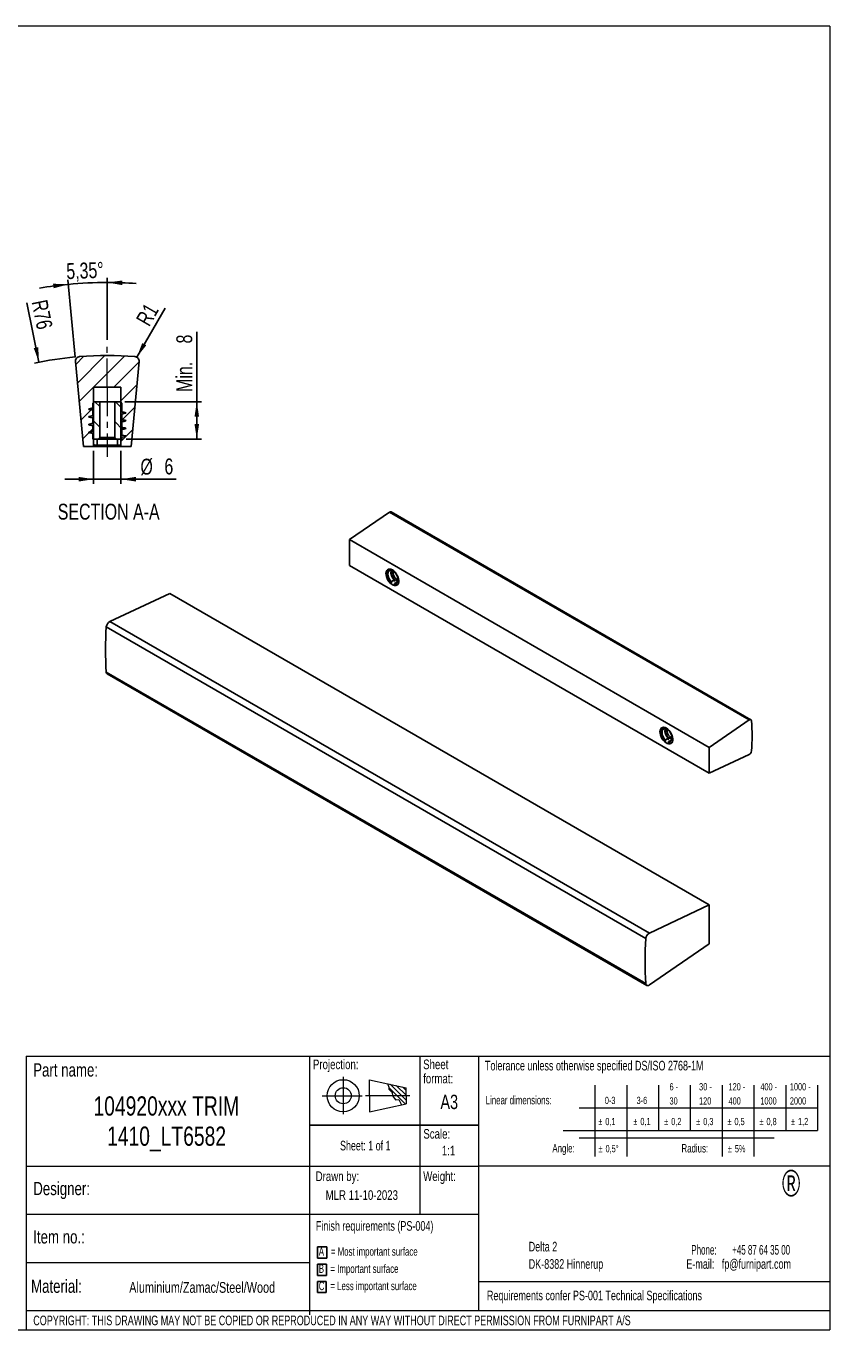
# Model space of a CAD drawing. Header units: millimetres. Extents: x 5 to 417, y 5 to 292.
# Tile 2 of 2: x 238 to 417, y 5 to 292. Entities that reach past the tile are written whole.
import ezdxf

# ---------------------------------------------------------------- set-up
doc = ezdxf.new("R2010")
doc.units = ezdxf.units.MM
doc.linetypes.add('CENTER', pattern=[10.16, 6.35, -1.27, 1.27, -1.27])
doc.layers.add('SLD-0', color=179, linetype='Continuous')
doc.styles.add('SLDTEXTSTYLE0', font='TXT', dxfattribs={"width": 0.7})
doc.styles.add('SLDTEXTSTYLE1', font='TXT', dxfattribs={"width": 0.75})
doc.styles.add('SLDTEXTSTYLE2', font='TXT', dxfattribs={"width": 0.621429})
doc.styles.add('SLDTEXTSTYLE3', font='TXT', dxfattribs={"width": 0.65})
doc.styles.add('SLDTEXTSTYLE4', font='TXT', dxfattribs={"width": 0.633333})
doc.styles.add('SLDTEXTSTYLE5', font='TXT', dxfattribs={"width": 0.692308})
doc.dimstyles.new('SLDDIMSTYLE2', dxfattribs={"dimtxt": 3.5, "dimasz": 3.302, "dimexe": 0, "dimexo": 0.0625, "dimgap": 0.875, "dimtad": 1, "dimrnd": 1e-09, "dimzin": 12, "dimdsep": 46, "dimtxsty": 'SLDTEXTSTYLE1', "dimsah": 1, "dimcen": 0.09, "dimadec": 0, "dimazin": 3, "dimtfac": 1, "dimtmove": 0, "dimatfit": 0, "dimfxl": 0, "dimfrac": 2, "dimtolj": 1, "dimtzin": 12, "dimarcsym": 0})
doc.dimstyles.new('SLDDIMSTYLE4', dxfattribs={"dimtxt": 3.5, "dimasz": 3.302, "dimexe": 0, "dimexo": 0.0625, "dimgap": 0.875, "dimtad": 1, "dimdec": 4, "dimzin": 12, "dimdsep": 46, "dimtxsty": 'SLDTEXTSTYLE1', "dimsah": 1, "dimcen": 0.09, "dimazin": 3, "dimtfac": 1, "dimtofl": 0, "dimtmove": 0, "dimatfit": 3, "dimfxl": 0, "dimfrac": 2, "dimtolj": 1, "dimtzin": 12, "dimarcsym": 0})
doc.dimstyles.new('SLDDIMSTYLE5', dxfattribs={"dimtxt": 3.5, "dimasz": 3.302, "dimexe": 0, "dimexo": 0.0625, "dimgap": 0.875, "dimtad": 1, "dimrnd": 1e-09, "dimzin": 12, "dimdsep": 46, "dimtxsty": 'SLDTEXTSTYLE1', "dimsah": 1, "dimcen": 0, "dimadec": 0, "dimazin": 3, "dimtfac": 1, "dimtofl": 0, "dimtmove": 0, "dimatfit": 3, "dimfxl": 0, "dimfrac": 2, "dimtolj": 1, "dimtzin": 12, "dimarcsym": 0})
doc.dimstyles.new('SLDDIMSTYLE6', dxfattribs={"dimtxt": 3.5, "dimasz": 3.302, "dimexe": 0, "dimexo": 0.0625, "dimgap": 0.875, "dimtad": 1, "dimdec": 0, "dimrnd": 1e-09, "dimzin": 12, "dimdsep": 46, "dimtxsty": 'SLDTEXTSTYLE1', "dimsah": 1, "dimcen": 0, "dimadec": 0, "dimazin": 3, "dimtfac": 1, "dimtdec": 0, "dimtofl": 0, "dimtmove": 0, "dimatfit": 3, "dimfxl": 0, "dimfrac": 2, "dimtolj": 1, "dimtzin": 12, "dimarcsym": 0})
doc.dimstyles.new('SLDDIMSTYLE7', dxfattribs={"dimtxt": 3.5, "dimasz": 3.302, "dimexe": 0, "dimexo": 0.0625, "dimgap": 0.875, "dimtad": 1, "dimdec": 0, "dimrnd": 1e-09, "dimzin": 12, "dimdsep": 46, "dimtxsty": 'SLDTEXTSTYLE1', "dimsah": 1, "dimcen": 0.09, "dimadec": 0, "dimazin": 3, "dimtfac": 1, "dimtdec": 0, "dimtofl": 0, "dimtmove": 0, "dimatfit": 3, "dimfxl": 0, "dimfrac": 2, "dimtolj": 1, "dimtzin": 12, "dimarcsym": 0})

# ---------------------------------------------------------------- blocks, each defined once
blk = doc.blocks.new('SW_NOTE_0')
at = {"layer": 'SLD-0', "color": 0}
for p, q in [((-0.32, 0), (-0.32, 2.47)), ((-0.32, 2.47), (1.75, 2.47)), ((1.75, 0), (-0.32, 0)), ((1.75, 2.47), (1.75, 0)), ((-0.32, -3.79), (-0.32, -1.32)), ((-0.32, -1.32), (1.67, -1.32)), ((1.67, -1.32), (1.67, -3.79)), ((1.67, -3.79), (-0.32, -3.79)), ((-0.32, -7.58), (-0.32, -5.11)), ((-0.32, -5.11), (1.64, -5.11)), ((1.64, -5.11), (1.64, -7.58)), ((1.64, -7.58), (-0.32, -7.58))]:
    blk.add_line(p, q, dxfattribs=at)
at = {"layer": 'SLD-0', "color": 0, "attachment_point": 1, "style": 'SLDTEXTSTYLE0'}
for s, insert, char_height in [('A', (0, 2.39), 1.85), ('= Most important surface', (2.65, 2.39), 1.8521), ('B', (0, -1.4), 1.85), ('= Important surface', (2.56, -1.4), 1.8521), ('C', (0, -5.19), 1.85), ('= Less important surface', (2.54, -5.19), 1.8521)]:
    blk.add_mtext(s, dxfattribs=dict(at, insert=insert, char_height=char_height))
blk = doc.blocks.new('_D_5')
at = {"layer": 'SLD-0', "color": 7}
for p, q in [((248.82, 219.15), (247.23, 236.15)), ((255.91, 222.93), (255.91, 236.55))]:
    blk.add_line(p, q, dxfattribs=at)
for start, end in [(90, 95.3493), (86.0531, 90), (95.3493, 99.2962)]:
    blk.add_arc((255.91, 143.42), 92.13, start, end, dxfattribs=at)
for points in [[(255.91, 235.55), (259.2, 234.99), (259.22, 236)], [(247.32, 235.15), (243.98, 235.29), (244.1, 234.28)]]:
    blk.add_solid(points, dxfattribs=at)
at = {"layer": 'SLD-0', "color": 7, "insert": (246.82, 239.79), "char_height": 3.5, "attachment_point": 1, "rotation": 2.1542, "style": 'SLDTEXTSTYLE1'}
blk.add_mtext('5,35°', dxfattribs=at)
blk = doc.blocks.new('_D_6')
at = {"layer": 'SLD-0', "color": 7}
blk.add_line((262.41, 219.11), (268.64, 229.9), dxfattribs=at)
blk.add_solid([(262.41, 219.11), (264.5, 221.72), (263.62, 222.23)], dxfattribs=at)
at = {"layer": 'SLD-0', "color": 7, "insert": (262.1, 227.42), "char_height": 3.5, "attachment_point": 1, "rotation": 60, "style": 'SLDTEXTSTYLE1'}
blk.add_mtext('R1', dxfattribs=at)
blk = doc.blocks.new('_D_7')
at = {"layer": 'SLD-0', "color": 7}
blk.add_line((240.88, 217.99), (238.23, 231.11), dxfattribs=at)
blk.add_arc((255.91, 143.42), 76.07, 95.3392, 102.151, dxfattribs=at)
blk.add_solid([(240.88, 217.99), (240.72, 221.32), (239.73, 221.12)], dxfattribs=at)
at = {"layer": 'SLD-0', "color": 7, "insert": (242.66, 232), "char_height": 3.5, "attachment_point": 1, "rotation": 281.3978, "style": 'SLDTEXTSTYLE1'}
blk.add_mtext('R76', dxfattribs=at)
blk = doc.blocks.new('_D_8')
at = {"layer": 'SLD-0', "color": 7}
for p, q in [((252.91, 198.49), (252.91, 191.26)), ((258.91, 198.49), (258.91, 191.26)), ((252.91, 192.26), (246.56, 192.26)), ((258.91, 192.26), (252.91, 192.26)), ((258.91, 192.26), (271.09, 192.26))]:
    blk.add_line(p, q, dxfattribs=at)
for points in [[(252.91, 192.26), (249.61, 192.77), (249.61, 191.75)], [(258.91, 192.26), (262.21, 191.75), (262.21, 192.77)]]:
    blk.add_solid(points, dxfattribs=at)
at = {"layer": 'SLD-0', "color": 7, "char_height": 3.5, "attachment_point": 1, "style": 'SLDTEXTSTYLE1'}
for s, insert in [('%%c', (263.22, 196.77)), ('6', (268.5, 196.82))]:
    blk.add_mtext(s, dxfattribs=dict(at, insert=insert))
blk = doc.blocks.new('_D_9')
at = {"layer": 'SLD-0', "color": 7}
for p, q in [((275.63, 209.29), (275.63, 224.71)), ((259.79, 209.29), (276.63, 209.29)), ((275.63, 201.09), (275.63, 209.29)), ((260.09, 201.09), (276.63, 201.09))]:
    blk.add_line(p, q, dxfattribs=at)
for points in [[(275.63, 209.29), (275.12, 205.99), (276.13, 205.99)], [(275.63, 201.09), (276.13, 204.39), (275.12, 204.39)]]:
    blk.add_solid(points, dxfattribs=at)
at = {"layer": 'SLD-0', "color": 7, "char_height": 3.5, "attachment_point": 1, "rotation": 90, "style": 'SLDTEXTSTYLE1'}
for s, insert in [('8', (271.12, 222.13)), ('Min.', (271.12, 211.48))]:
    blk.add_mtext(s, dxfattribs=dict(at, insert=insert))

msp = doc.modelspace()

# ---------------------------------------------------------------- hatches: boundary and pattern name
at = {"linetype": 'Continuous', "lineweight": 18}
h = msp.add_hatch(dxfattribs=at)
h.set_pattern_fill('ANSI31', style=0)
edge = h.paths.add_edge_path(flags=0)
edge.add_line((258.91169, 199.48744), (261.16169, 199.48744))
edge.add_line((261.16169, 199.48744), (262.90951, 218.15387))
edge.add_arc((261.91387, 218.2471), 1, 354.6507347, 445.4139981)
edge.add_arc((255.91169, 143.41837), 76.06907, 85.4139981, 94.5860019)
edge.add_arc((249.90951, 218.2471), 1, 94.5860019, 185.3492653)
edge.add_line((248.91387, 218.15387), (250.66169, 199.48744))
edge.add_line((250.66169, 199.48744), (252.91169, 199.48744))
edge.add_line((252.91169, 199.48744), (252.91169, 212.48744))
edge.add_line((252.91169, 212.48744), (258.91169, 212.48744))
edge.add_line((258.91169, 212.48744), (258.91169, 199.48744))
h = msp.add_hatch(dxfattribs=at)
h.set_pattern_fill('ANSI31', angle=90, style=0)
edge = h.paths.add_edge_path(flags=0)
edge.add_line((253.03669, 209.28744), (252.73669, 208.98744))
edge.add_line((252.73669, 208.98744), (252.73669, 207.93728))
edge.add_line((252.73669, 207.93728), (251.83669, 207.73743))
edge.add_line((251.83669, 207.73743), (251.83667, 207.63743))
edge.add_line((251.83667, 207.63743), (252.73664, 207.43729))
edge.add_line((252.73664, 207.43729), (252.73669, 206.23736))
edge.add_spline(control_points=[(252.73669, 206.23736), (252.66352, 206.22111), (252.59045, 206.20487), (252.51737, 206.18864), (252.44126, 206.17173), (252.36515, 206.15483), (252.28904, 206.13792), (252.13826, 206.10442), (251.98747, 206.07093), (251.83669, 206.03743)], knot_values=[0.000009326, 0.000009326, 0.000009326, 0.000009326, 0.000233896, 0.000233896, 0.000233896, 0.000467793, 0.000467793, 0.000467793, 0.000931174, 0.000931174, 0.000931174, 0.000931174], weights=[1, 1, 1, 1, 1, 1, 1, 1, 1, 1], degree=3, periodic=0)
edge.add_line((251.83669, 206.03743), (251.83668, 205.93743))
edge.add_spline(control_points=[(251.83668, 205.93743), (251.91279, 205.92051), (251.9889, 205.90359), (252.065, 205.88668), (252.14111, 205.86976), (252.21722, 205.85284), (252.29333, 205.83592), (252.44111, 205.80307), (252.5889, 205.77021), (252.73669, 205.73736)], knot_values=[0, 0, 0, 0, 0.000233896, 0.000233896, 0.000233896, 0.000467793, 0.000467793, 0.000467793, 0.000921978, 0.000921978, 0.000921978, 0.000921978], weights=[1, 1, 1, 1, 1, 1, 1, 1, 1, 1], degree=3, periodic=0)
edge.add_line((252.73669, 205.73736), (252.73669, 204.53741))
edge.add_spline(control_points=[(252.73669, 204.53741), (252.6635, 204.5211), (252.59044, 204.50487), (252.51737, 204.48864), (252.44126, 204.47173), (252.36515, 204.45483), (252.28904, 204.43792), (252.13826, 204.40442), (251.98747, 204.37093), (251.83669, 204.33743)], knot_values=[0.000009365, 0.000009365, 0.000009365, 0.000009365, 0.000233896, 0.000233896, 0.000233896, 0.000467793, 0.000467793, 0.000467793, 0.000931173, 0.000931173, 0.000931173, 0.000931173], weights=[1, 1, 1, 1, 1, 1, 1, 1, 1, 1], degree=3, periodic=0)
edge.add_line((251.83669, 204.33743), (251.83668, 204.23743))
edge.add_spline(control_points=[(251.83668, 204.23743), (251.91279, 204.22051), (251.9889, 204.20359), (252.06501, 204.18668), (252.14111, 204.16976), (252.21722, 204.15284), (252.29333, 204.13592), (252.44111, 204.10306), (252.5889, 204.07021), (252.73669, 204.03736)], knot_values=[0, 0, 0, 0, 0.000233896, 0.000233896, 0.000233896, 0.000467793, 0.000467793, 0.000467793, 0.000921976, 0.000921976, 0.000921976, 0.000921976], weights=[1, 1, 1, 1, 1, 1, 1, 1, 1, 1], degree=3, periodic=0)
edge.add_line((252.73669, 204.03736), (252.73669, 202.83721))
edge.add_spline(control_points=[(252.73669, 202.83721), (252.66343, 202.82109), (252.5904, 202.80487), (252.51737, 202.78864), (252.44126, 202.77174), (252.36515, 202.75483), (252.28904, 202.73792), (252.13826, 202.70442), (251.98747, 202.67093), (251.83669, 202.63743)], knot_values=[0.000009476, 0.000009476, 0.000009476, 0.000009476, 0.000233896, 0.000233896, 0.000233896, 0.000467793, 0.000467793, 0.000467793, 0.000931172, 0.000931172, 0.000931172, 0.000931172], weights=[1, 1, 1, 1, 1, 1, 1, 1, 1, 1], degree=3, periodic=0)
edge.add_spline(control_points=[(251.83669, 202.63743), (251.83669, 202.62077), (251.83669, 202.6041), (251.83669, 202.58743), (251.83669, 202.5791), (251.83669, 202.57077), (251.83669, 202.56243), (251.83668, 202.5541), (251.83668, 202.54577), (251.83668, 202.53743)], knot_values=[0, 0, 0, 0, 0.00005, 0.00005, 0.00005, 0.000075, 0.000075, 0.000075, 0.0001, 0.0001, 0.0001, 0.0001], weights=[1, 1, 1, 1, 1, 1, 1, 1, 1, 1], degree=3, periodic=0)
edge.add_spline(control_points=[(251.83668, 202.53743), (251.91279, 202.52051), (251.9889, 202.5036), (252.06501, 202.48668), (252.14111, 202.46976), (252.21722, 202.45284), (252.29333, 202.43592), (252.44112, 202.40307), (252.5889, 202.37021), (252.73669, 202.33736)], knot_values=[0, 0, 0, 0, 0.000233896, 0.000233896, 0.000233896, 0.000467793, 0.000467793, 0.000467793, 0.000921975, 0.000921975, 0.000921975, 0.000921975], weights=[1, 1, 1, 1, 1, 1, 1, 1, 1, 1], degree=3, periodic=0)
edge.add_line((252.73669, 202.33736), (252.73669, 201.08744))
edge.add_line((252.73669, 201.08744), (253.88669, 201.08744))
edge.add_line((253.88669, 201.08744), (254.26169, 201.46244))
edge.add_line((254.26169, 201.46244), (254.26169, 209.28744))
edge.add_line((254.26169, 209.28744), (253.03669, 209.28744))
h = msp.add_hatch(dxfattribs=at)
h.set_pattern_fill('ANSI31', angle=90, style=0)
edge = h.paths.add_edge_path(flags=0)
edge.add_line((259.98669, 201.78744), (259.08669, 201.98744))
edge.add_line((259.08669, 201.98744), (259.08669, 203.18736))
edge.add_spline(control_points=[(259.08669, 203.18736), (259.1598, 203.20361), (259.23292, 203.21987), (259.30603, 203.23612), (259.38214, 203.25304), (259.45825, 203.26996), (259.53436, 203.28688), (259.68514, 203.3204), (259.83592, 203.35391), (259.9867, 203.38743)], knot_values=[0.000009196, 0.000009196, 0.000009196, 0.000009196, 0.000233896, 0.000233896, 0.000233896, 0.000467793, 0.000467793, 0.000467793, 0.000931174, 0.000931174, 0.000931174, 0.000931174], weights=[1, 1, 1, 1, 1, 1, 1, 1, 1, 1], degree=3, periodic=0)
edge.add_line((259.9867, 203.38743), (259.98669, 203.48743))
edge.add_spline(control_points=[(259.98669, 203.48743), (259.91058, 203.50434), (259.83447, 203.52125), (259.75836, 203.53815), (259.68225, 203.55506), (259.60614, 203.57197), (259.53003, 203.58888), (259.38227, 203.6217), (259.23452, 203.65452), (259.08676, 203.68734)], knot_values=[0, 0, 0, 0, 0.000233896, 0.000233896, 0.000233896, 0.000467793, 0.000467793, 0.000467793, 0.00092186, 0.00092186, 0.00092186, 0.00092186], weights=[1, 1, 1, 1, 1, 1, 1, 1, 1, 1], degree=3, periodic=0)
edge.add_line((259.08676, 203.68734), (259.08669, 204.88736))
edge.add_spline(control_points=[(259.08669, 204.88736), (259.1598, 204.90361), (259.23292, 204.91987), (259.30603, 204.93612), (259.38214, 204.95304), (259.45825, 204.96996), (259.53435, 204.98688), (259.68513, 205.0204), (259.83591, 205.05391), (259.98669, 205.08743)], knot_values=[0.000009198, 0.000009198, 0.000009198, 0.000009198, 0.000233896, 0.000233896, 0.000233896, 0.000467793, 0.000467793, 0.000467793, 0.000931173, 0.000931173, 0.000931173, 0.000931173], weights=[1, 1, 1, 1, 1, 1, 1, 1, 1, 1], degree=3, periodic=0)
edge.add_line((259.98669, 205.08743), (259.98669, 205.18743))
edge.add_spline(control_points=[(259.98669, 205.18743), (259.91058, 205.20434), (259.83447, 205.22125), (259.75836, 205.23816), (259.68225, 205.25506), (259.60614, 205.27197), (259.53003, 205.28888), (259.38226, 205.3217), (259.2345, 205.35453), (259.08673, 205.38735)], knot_values=[0, 0, 0, 0, 0.000233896, 0.000233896, 0.000233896, 0.000467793, 0.000467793, 0.000467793, 0.000921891, 0.000921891, 0.000921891, 0.000921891], weights=[1, 1, 1, 1, 1, 1, 1, 1, 1, 1], degree=3, periodic=0)
edge.add_line((259.08673, 205.38735), (259.08669, 206.58736))
edge.add_spline(control_points=[(259.08669, 206.58736), (259.1598, 206.60361), (259.23292, 206.61986), (259.30603, 206.63612), (259.38214, 206.65304), (259.45825, 206.66996), (259.53436, 206.68688), (259.68514, 206.72039), (259.83591, 206.75391), (259.98669, 206.78743)], knot_values=[0.000009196, 0.000009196, 0.000009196, 0.000009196, 0.000233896, 0.000233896, 0.000233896, 0.000467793, 0.000467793, 0.000467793, 0.000931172, 0.000931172, 0.000931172, 0.000931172], weights=[1, 1, 1, 1, 1, 1, 1, 1, 1, 1], degree=3, periodic=0)
edge.add_spline(control_points=[(259.98669, 206.78743), (259.98669, 206.8041), (259.98669, 206.82077), (259.98669, 206.83743), (259.98669, 206.84577), (259.98669, 206.8541), (259.98669, 206.86243), (259.98669, 206.87077), (259.98669, 206.8791), (259.98669, 206.88743)], knot_values=[0, 0, 0, 0, 0.00005, 0.00005, 0.00005, 0.000075, 0.000075, 0.000075, 0.0001, 0.0001, 0.0001, 0.0001], weights=[1, 1, 1, 1, 1, 1, 1, 1, 1, 1], degree=3, periodic=0)
edge.add_spline(control_points=[(259.98669, 206.88743), (259.91058, 206.90434), (259.83447, 206.92125), (259.75836, 206.93815), (259.68225, 206.95506), (259.60613, 206.97197), (259.53002, 206.98888), (259.38225, 207.0217), (259.23447, 207.05453), (259.08669, 207.08736)], knot_values=[0, 0, 0, 0, 0.000233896, 0.000233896, 0.000233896, 0.000467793, 0.000467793, 0.000467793, 0.00092193, 0.00092193, 0.00092193, 0.00092193], weights=[1, 1, 1, 1, 1, 1, 1, 1, 1, 1], degree=3, periodic=0)
edge.add_line((259.08669, 207.08736), (259.08669, 208.98744))
edge.add_line((259.08669, 208.98744), (258.78669, 209.28744))
edge.add_line((258.78669, 209.28744), (257.56169, 209.28744))
edge.add_line((257.56169, 209.28744), (257.56169, 201.46244))
edge.add_line((257.56169, 201.46244), (257.93669, 201.08744))
edge.add_line((257.93669, 201.08744), (259.08669, 201.08744))
edge.add_line((259.08669, 201.08744), (259.08669, 201.48744))
edge.add_line((259.08669, 201.48744), (259.98669, 201.68744))
edge.add_line((259.98669, 201.68744), (259.98669, 201.78744))

# ---------------------------------------------------------------- linework, layer by layer
at = {"color": 7, "linetype": 'Continuous', "lineweight": 18}
for p, q in [((415, 292), (5, 292)), ((415, 292), (415, 5)), ((238.06651, 65.26382), (238.06651, 5.01382)), ((238.06651, 65.26382), (415, 65.26382)), ((300.46651, 65.26382), (300.46651, 8.35009)), ((337.66651, 65.26382), (337.66651, 9.26382)), ((238.06651, 30.46382), (337.66651, 30.46382)), ((238.06651, 9.26382), (415, 9.26382)), ((5, 5), (415, 5)), ((238.06651, 5.01382), (415, 5))]:
    msp.add_line(p, q, dxfattribs=at)
at = {"color": 7, "linetype": 'Continuous', "lineweight": 25}
for p, q in [((248.91387, 218.15387), (250.66169, 199.48744)), ((261.16169, 199.48744), (262.90951, 218.15387)), ((258.91169, 212.48744), (252.91169, 212.48744)), ((252.91169, 199.48744), (252.91169, 212.48744)), ((258.91169, 212.48744), (258.91169, 199.48744)), ((251.83667, 207.63743), (251.83669, 207.73743)), ((252.73664, 207.43729), (251.83667, 207.63743)), ((251.83669, 207.73743), (252.73669, 207.93728)), ((252.73669, 208.98744), (253.03669, 209.28744)), ((252.73669, 208.98744), (252.73669, 207.93728)), ((252.73669, 207.43729), (252.73669, 206.23736)), ((254.26169, 209.28744), (253.03669, 209.28744)), ((254.26169, 201.46244), (254.26169, 209.28744)), ((254.26169, 209.28744), (257.56169, 209.28744)), ((257.56169, 209.28744), (257.56169, 201.46244)), ((258.78669, 209.28744), (257.56169, 209.28744)), ((258.78669, 209.28744), (259.08669, 208.98744)), ((259.08669, 207.08742), (259.08669, 208.98744)), ((259.98669, 206.78743), (259.98669, 206.88743)), ((251.83669, 206.03743), (251.83668, 205.93743)), ((251.83669, 204.33743), (251.83668, 204.23743)), ((252.73669, 205.73736), (252.73669, 204.53741)), ((252.73669, 204.03736), (252.73669, 202.83721)), ((259.08669, 205.3872), (259.08669, 206.58736)), ((259.08669, 203.68736), (259.08669, 204.88736)), ((259.98669, 205.08743), (259.98669, 205.18743)), ((251.83669, 202.63743), (251.83668, 202.53743)), ((252.73669, 202.33736), (252.73669, 201.08744)), ((253.88669, 201.08744), (252.73669, 201.08744)), ((253.68458, 201.08744), (253.68458, 199.78744)), ((253.88669, 201.08744), (254.26169, 201.46244)), ((253.88669, 201.08744), (257.93669, 201.08744)), ((254.26169, 201.46244), (257.56169, 201.46244)), ((257.56169, 201.46244), (257.93669, 201.08744)), ((259.08669, 201.08744), (257.93669, 201.08744)), ((258.13879, 199.78744), (258.13879, 201.08744)), ((259.08669, 201.98744), (259.08669, 203.18736)), ((259.98669, 201.78744), (259.08669, 201.98744)), ((259.08669, 201.48744), (259.98669, 201.68744)), ((259.08669, 201.08744), (259.08669, 201.48744)), ((259.9867, 203.38743), (259.98669, 203.48743)), ((259.98669, 201.68744), (259.98669, 201.78744)), ((250.66169, 199.48744), (252.91169, 199.48744)), ((252.91169, 199.48744), (258.91169, 199.48744)), ((253.00707, 199.91256), (253.13624, 199.78744)), ((253.13624, 199.78744), (253.68458, 199.78744)), ((253.68458, 199.78744), (258.13879, 199.78744)), ((258.13879, 199.78744), (258.68714, 199.78744)), ((258.68714, 199.78744), (258.81631, 199.91256)), ((258.91169, 199.48744), (261.16169, 199.48744)), ((309.26357, 178.95468), (318.06301, 184.98593)), ((318.06301, 184.98593), (397.25897, 139.26708)), ((397.63623, 139.32782), (318.44027, 185.04668)), ((309.26357, 178.95468), (388.45953, 133.23582)), ((309.26357, 173.23889), (309.26357, 178.95468)), ((309.26357, 173.23889), (388.45953, 127.52004)), ((318.47953, 172.39113), (318.47953, 172.15215)), ((318.70247, 172.28086), (318.47953, 172.15215)), ((317.4778, 171.58613), (317.4778, 171.51809)), ((318.47953, 169.72746), (319.09236, 170.08123)), ((318.47953, 169.72746), (318.47953, 169.42896)), ((318.47953, 169.42896), (318.53851, 169.3927)), ((319.09236, 170.08123), (319.09236, 169.71236)), ((319.18664, 171.74395), (319.18664, 171.89811)), ((319.79946, 169.67303), (319.18664, 169.31925)), ((319.79946, 169.67303), (319.86037, 169.66387)), ((269.6774, 167.12489), (256.47823, 160.93234)), ((388.47134, 98.54661), (269.6774, 167.12489)), ((319.18664, 169.02076), (319.18664, 169.31925)), ((319.24562, 168.98449), (319.18664, 169.02076)), ((375.27217, 92.35406), (256.47823, 160.93234)), ((374.50141, 91.16141), (255.70747, 159.73969)), ((374.50141, 81.22879), (255.70747, 149.80707)), ((255.91235, 149.41321), (374.70629, 80.83493)), ((388.45953, 133.23582), (397.25897, 139.26708)), ((377.81757, 136.75272), (377.81757, 136.68468)), ((378.81931, 137.55772), (378.81931, 137.31874)), ((379.04225, 137.44744), (378.81931, 137.31874)), ((378.81931, 134.89404), (379.43214, 135.24782)), ((378.81931, 134.89404), (378.81931, 134.59555)), ((379.43214, 135.24782), (379.43214, 134.87894)), ((379.52642, 136.91054), (379.52642, 137.0647)), ((378.81931, 134.59555), (378.87829, 134.55928)), ((380.13924, 134.83962), (379.52642, 134.48584)), ((379.52642, 134.18734), (379.52642, 134.48584)), ((379.5854, 134.15108), (379.52642, 134.18734)), ((380.13924, 134.83962), (380.20015, 134.83046)), ((388.45953, 127.52004), (388.45953, 133.23582)), ((397.25897, 131.6484), (388.45953, 127.52004)), ((388.47134, 98.54661), (375.27217, 92.35406)), ((388.47134, 89.97293), (388.47134, 98.54661)), ((375.27217, 80.92605), (388.47134, 89.97293))]:
    msp.add_line(p, q, dxfattribs=at)
at = {"color": 8, "linetype": 'Continuous', "lineweight": 18}
for p, q in [((324.76651, 65.21382), (324.76651, 30.46382)), ((307.86821, 60.70124), (307.86821, 52.52063)), ((313.64705, 60.08446), (321.70851, 58.31791)), ((313.64705, 56.55136), (313.64705, 60.08446)), ((317.6515, 59.20694), (317.89603, 58.41192)), ((317.89603, 58.41192), (317.88161, 58.00785)), ((317.88161, 58.00785), (318.64616, 57.2863)), ((317.89461, 58.37113), (319.71545, 56.55029)), ((318.22692, 59.07978), (320.7564, 56.55029)), ((319.55999, 58.78766), (321.70851, 56.63913)), ((320.89306, 58.49553), (321.70851, 57.68008)), ((321.70851, 56.55136), (321.70851, 58.31791)), ((363.29514, 58.89476), (363.29514, 44.12802)), ((363.29514, 57.91912), (363.29514, 43.15237)), ((370.29514, 58.89476), (370.29514, 44.12802)), ((370.29514, 57.91912), (370.29514, 43.15237)), ((377.29514, 58.89476), (377.29514, 48.89476)), ((384.29514, 58.89476), (384.29514, 48.89476)), ((391.29514, 58.89476), (391.29514, 44.12802)), ((391.29514, 57.91912), (391.29514, 43.15237)), ((398.29514, 58.89476), (398.29514, 44.12802)), ((398.29514, 57.91912), (398.29514, 43.15237)), ((405.29514, 58.89476), (405.29514, 48.89476)), ((412.30689, 58.89476), (412.30689, 48.89476)), ((303.23311, 56.55136), (312.0663, 56.55136)), ((322.56413, 56.55136), (312.81052, 56.55136)), ((313.64705, 56.55136), (313.64705, 53.01827)), ((313.64705, 53.01827), (321.70851, 54.78482)), ((318.64616, 57.2863), (318.71829, 56.4926)), ((318.71679, 56.50801), (319.54515, 55.67964)), ((318.71829, 56.4926), (319.35301, 55.67004)), ((319.35301, 55.67004), (320.13198, 55.71333)), ((319.71545, 56.55029), (321.52271, 54.74303)), ((320.13198, 55.71333), (320.7016, 54.56417)), ((320.7564, 56.55029), (321.70851, 55.59819)), ((321.70851, 56.55136), (321.70851, 54.78482)), ((359.79514, 53.89476), (412.30689, 53.89476)), ((356.29514, 48.89476), (412.30689, 48.89476)), ((359.83771, 47.30234), (402.78835, 47.30234)), ((238.06651, 41.06382), (337.66651, 41.06382)), ((415, 41.06382), (337.66651, 41.06382)), ((238.06651, 19.86382), (300.46651, 19.86382)), ((415, 15.56022), (337.66651, 15.56022))]:
    msp.add_line(p, q, dxfattribs=at)
at = {"color": 7, "linetype": 'Continuous', "lineweight": 25, "flags": 128}
for points in [[(259.98669, 206.88743), (259.75836, 206.93815), (259.53002, 206.98888), (259.30385, 207.03912), (259.08669, 207.08736)], [(259.08669, 206.58736), (259.30603, 206.63612), (259.53436, 206.68688), (259.98669, 206.78743)], [(251.83668, 205.93743), (252.065, 205.88668), (252.29333, 205.83592), (252.73669, 205.73736)], [(251.83668, 204.23743), (252.06501, 204.18668), (252.29333, 204.13592), (252.73669, 204.03736)], [(252.7366, 206.23734), (252.51737, 206.18864), (252.28904, 206.13792), (252.06287, 206.08768), (251.83669, 206.03743)], [(252.73656, 204.53733), (252.51737, 204.48864), (252.28904, 204.43792), (252.06287, 204.38768), (251.83669, 204.33743)], [(259.08669, 204.88736), (259.30603, 204.93612), (259.53435, 204.98688), (259.98669, 205.08743)], [(259.98669, 205.18743), (259.75836, 205.23816), (259.53003, 205.28888), (259.30385, 205.33912), (259.08673, 205.38735)], [(251.83668, 202.53743), (252.06501, 202.48668), (252.29333, 202.43592), (252.73669, 202.33736)], [(252.73645, 202.83731), (252.51737, 202.78864), (252.28904, 202.73792), (252.06287, 202.68768), (251.83669, 202.63743)], [(259.08669, 203.18736), (259.30603, 203.23612), (259.53436, 203.28688), (259.9867, 203.38743)], [(259.98669, 203.48743), (259.75836, 203.53815), (259.53003, 203.58888), (259.30385, 203.63912), (259.08676, 203.68734)], [(318.69166, 172.28714), (318.38765, 172.42447), (318.09785, 172.47901), (317.83582, 172.44822), (317.6138, 172.33353), (317.44219, 172.14032), (317.329, 171.87761), (317.27952, 171.55769), (317.29608, 171.19551), (317.37789, 170.80802), (317.52113, 170.41333), (317.71911, 170.0299), (317.96256, 169.67565), (318.2401, 169.36715), (318.53876, 169.11882), (318.84457, 168.94228), (319.14322, 168.84579), (319.42077, 168.83384), (319.66422, 168.90701), (319.86219, 169.06187), (320.00543, 169.29117), (320.08725, 169.58421), (320.1038, 169.92726), (320.05433, 170.30431), (319.94114, 170.69771), (319.76952, 171.08906), (319.54751, 171.46008), (319.28548, 171.79341), (318.99568, 172.07346), (318.69166, 172.28714)], [(318.11773, 172.47794), (317.96045, 172.43692), (317.75699, 172.30834), (317.60437, 172.10543), (317.50982, 171.8378), (317.4778, 171.51809), (317.50982, 171.16141), (317.60437, 170.78462), (317.75699, 170.40551), (317.96045, 170.042), (318.20516, 169.71128), (318.47953, 169.42896)], [(318.75497, 172.24896), (318.61921, 172.11789), (318.52384, 171.90708), (318.49132, 171.64056), (318.52384, 171.33647), (318.61921, 171.01556), (318.77091, 170.69968), (318.96861, 170.41037), (319.19884, 170.16734), (319.44591, 169.98715), (319.69298, 169.88208), (319.91961, 169.85899)], [(318.47953, 172.15215), (318.23153, 172.15719), (318.02069, 172.0744), (317.86004, 171.90892), (317.7595, 171.67096), (317.72528, 171.37522), (317.7595, 171.03998), (317.86004, 170.68594), (318.02069, 170.33497), (318.23153, 170.00876), (318.47953, 169.72746)], [(318.98942, 172.07864), (318.9219, 171.9858), (318.85356, 171.76941), (318.85356, 171.50167), (318.9219, 171.20638), (319.05251, 170.90976), (319.23378, 170.63818), (319.44961, 170.41577), (319.68081, 170.26229), (319.90686, 170.19138), (319.9381, 170.18842)], [(319.18664, 169.31925), (319.43464, 169.31422), (319.64548, 169.397), (319.80613, 169.56249), (319.90667, 169.80045), (319.94088, 170.09618), (319.90667, 170.43143), (319.80613, 170.78547), (319.64548, 171.13644), (319.43464, 171.46265), (319.18664, 171.74395)], [(397.25897, 139.26708), (397.35216, 139.32027), (397.44343, 139.35119), (397.52921, 139.35863), (397.60614, 139.34231), (397.67122, 139.30285), (397.72191, 139.24181), (397.75622, 139.16156), (397.77282, 139.06525)], [(379.03144, 137.45373), (378.72743, 137.59105), (378.43763, 137.6456), (378.1756, 137.6148), (377.95358, 137.50012), (377.78197, 137.30691), (377.66878, 137.0442), (377.6193, 136.72427), (377.63586, 136.3621), (377.71767, 135.97461), (377.86091, 135.57992), (378.05889, 135.19648), (378.30234, 134.84223), (378.57988, 134.53374), (378.87854, 134.28541), (379.18434, 134.10887), (379.483, 134.01237), (379.76054, 134.00043), (380.004, 134.0736), (380.20197, 134.22845), (380.34521, 134.45776), (380.42702, 134.75079), (380.44358, 135.09385), (380.39411, 135.4709), (380.28092, 135.86429), (380.1093, 136.25565), (379.88729, 136.62667), (379.62525, 136.95999), (379.33546, 137.24005), (379.03144, 137.45373)], [(378.45751, 137.64453), (378.30023, 137.60351), (378.09677, 137.47492), (377.94415, 137.27202), (377.8496, 137.00439), (377.81757, 136.68468), (377.8496, 136.328), (377.94415, 135.9512), (378.09677, 135.57209), (378.30023, 135.20859), (378.54493, 134.87786), (378.81931, 134.59555)], [(378.81931, 137.31874), (378.57131, 137.32377), (378.36047, 137.24099), (378.19982, 137.07551), (378.09928, 136.83755), (378.06506, 136.54181), (378.09928, 136.20657), (378.19982, 135.85252), (378.36047, 135.50156), (378.57131, 135.17535), (378.81931, 134.89404)], [(379.52642, 134.48584), (379.77442, 134.48081), (379.98525, 134.56359), (380.14591, 134.72907), (380.24645, 134.96703), (380.28066, 135.26277), (380.24645, 135.59801), (380.14591, 135.95206), (379.98525, 136.30302), (379.77442, 136.62923), (379.52642, 136.91054)], [(374.50141, 81.22879), (374.5263, 81.08432), (374.57777, 80.96395), (374.6538, 80.87238), (374.75143, 80.8132), (374.86682, 80.78871), (374.99549, 80.79988), (375.13239, 80.84626), (375.27217, 80.92605)]]:
    msp.add_lwpolyline(points, dxfattribs=at)
at = {"color": 8, "linetype": 'Continuous', "lineweight": 18}
for radius in [3.53309, 1.76655]:
    msp.add_circle((307.86821, 56.55136), radius, dxfattribs=at)
at = {"color": 7, "linetype": 'Continuous', "lineweight": 25}
for centre, radius, start, end in [((249.90951, 218.2471), 1, 94.5860019, 185.3492653), ((255.91169, 143.41837), 76.06907, 85.4139981, 94.5860019), ((261.91387, 218.2471), 1, 354.6507347, 85.4139981), ((318.2981, 184.72779), 0.34915, 65.9716551, 132.3231605), ((320.49552, 171.68486), 2.13084, 167.0796269, 228.8142771), ((319.42595, 169.69985), 0.72003, 250.5877546, 320.8197417), ((257.22409, 159.60495), 1.52259, 119.3311896, 174.9227468), ((327.20423, 154.77338), 71.66904, 176.0265016, 183.9734984), ((256.17146, 149.79821), 0.46408, 178.9062474, 236.0595272), ((350.10831, 135.75437), 47.77936, 356.0265016, 3.9734984), ((380.8353, 136.85145), 2.13084, 167.0796269, 228.8142771), ((379.51319, 136.87289), 0.68525, 127.6355636, 185.5057233), ((380.6115, 136.77119), 1.78077, 178.8430951, 258.5958192), ((379.76503, 136.85853), 0.58266, 138.4181555, 185.0594269), ((380.63622, 136.76236), 1.45226, 178.2329748, 255.7149735), ((379.76573, 134.86644), 0.72003, 250.5877546, 320.8197415), ((396.76174, 132.53333), 1.01506, 299.3311896, 354.9227468), ((376.01802, 91.02666), 1.52259, 119.3311896, 174.9227468), ((445.99817, 86.1951), 71.66904, 176.0265016, 183.9734984)]:
    msp.add_arc(centre, radius, start, end, dxfattribs=at)
at = {"layer": 'SLD-0', "color": 8, "linetype": 'CENTER', "lineweight": 18}
for q in [(255.91169, 221.93457), (255.91169, 197.17328)]:
    msp.add_line((255.91169, 212.48744), q, dxfattribs=at)
at = {"layer": 'SLD-0', "linetype": 'Continuous'}
msp.add_line((300.46651, 50.06382), (337.66651, 50.06382), dxfattribs=at)

# ---------------------------------------------------------------- block references
at = {"layer": 'SLD-0'}
msp.add_blockref('SW_NOTE_0', (302.4891, 20.79899), dxfattribs=at)

# ---------------------------------------------------------------- texts
at = {"color": 7, "linetype": 'Continuous', "lineweight": 18}
for s, insert, char_height, attachment_point, style in [('Part name:', (239.60413, 63.68871), 2.910417, 1, 'SLDTEXTSTYLE1'), ('Projection:', (301.20362, 64.51101), 2.1166667, 1, 'SLDTEXTSTYLE1'), ('Tolerance unless otherwise specified DS/ISO 2768-1M', (339.06932, 64.23815), 2.1166667, 1, 'SLDTEXTSTYLE0'), ('6 -', (379.71668, 59.31461), 1.5875, 1, 'SLDTEXTSTYLE4'), ('30 -', (386.21668, 59.31461), 1.5875, 1, 'SLDTEXTSTYLE3'), ('120 -', (392.71668, 59.31461), 1.5875, 1, 'SLDTEXTSTYLE0'), ('400 -', (399.71668, 59.31461), 1.5875, 1, 'SLDTEXTSTYLE0'), ('1000 -', (406.21668, 59.31461), 1.5875, 1, 'SLDTEXTSTYLE0'), ('104920xxx TRIM', (268.92146, 56.41211), 4.2333333, 2, 'SLDTEXTSTYLE1'), ('A3', (331.2162, 56.77705), 3.175, 2, 'SLDTEXTSTYLE1'), ('Linear dimensions:', (339.22522, 56.50806), 1.8520833, 1, 'SLDTEXTSTYLE0'), ('0-3', (365.46668, 56.31461), 1.5875, 1, 'SLDTEXTSTYLE0'), ('3-6', (372.46668, 56.31461), 1.5875, 1, 'SLDTEXTSTYLE0'), ('30', (379.71668, 56.19794), 1.5875, 1, 'SLDTEXTSTYLE0'), ('120', (386.21668, 56.19794), 1.5875, 1, 'SLDTEXTSTYLE0'), ('400', (392.71668, 56.19794), 1.5875, 1, 'SLDTEXTSTYLE0'), ('1000', (399.71668, 56.19794), 1.5875, 1, 'SLDTEXTSTYLE0'), ('2000', (406.21668, 56.19794), 1.5875, 1, 'SLDTEXTSTYLE0'), ('%%p', (364.03027, 51.66613), 1.5875, 1, 'SLDTEXTSTYLE0'), ('0,1', (365.58072, 51.66613), 1.5875, 1, 'SLDTEXTSTYLE0'), ('%%p', (371.75024, 51.66613), 1.5875, 1, 'SLDTEXTSTYLE0'), ('0,1', (373.3007, 51.66613), 1.5875, 1, 'SLDTEXTSTYLE0'), ('%%p', (378.54351, 51.66613), 1.5875, 1, 'SLDTEXTSTYLE0'), ('0,2', (380.09396, 51.66613), 1.5875, 1, 'SLDTEXTSTYLE0'), ('%%p', (385.58942, 51.66613), 1.5875, 1, 'SLDTEXTSTYLE0'), ('0,3', (387.13988, 51.66613), 1.5875, 1, 'SLDTEXTSTYLE0'), ('%%p', (392.46391, 51.66613), 1.5875, 1, 'SLDTEXTSTYLE0'), ('0,5', (394.01437, 51.66613), 1.5875, 1, 'SLDTEXTSTYLE0'), ('%%p', (399.51163, 51.66613), 1.5875, 1, 'SLDTEXTSTYLE0'), ('0,8', (401.06208, 51.66613), 1.5875, 1, 'SLDTEXTSTYLE0'), ('%%p', (406.46512, 51.66613), 1.5875, 1, 'SLDTEXTSTYLE0'), ('1,2', (408.01558, 51.66613), 1.5875, 1, 'SLDTEXTSTYLE0'), ('1410_LT6582', (268.96997, 49.76766), 4.2333333, 2, 'SLDTEXTSTYLE1'), ('Scale:', (325.51434, 49.22362), 2.116667, 1, 'SLDTEXTSTYLE1'), ('Sheet: 1 of 1', (312.72805, 46.63189), 2.1166667, 2, 'SLDTEXTSTYLE5'), ('Angle:', (353.92325, 45.91167), 1.852083, 1, 'SLDTEXTSTYLE0'), ('1:1', (331.06096, 45.52206), 2.116667, 2, 'SLDTEXTSTYLE1'), ('%%p', (364.0755, 45.69543), 1.5875, 1, 'SLDTEXTSTYLE0'), ('0,5°', (365.62595, 45.69543), 1.5875, 1, 'SLDTEXTSTYLE0'), ('%%p', (392.55057, 45.68866), 1.5875, 1, 'SLDTEXTSTYLE0'), ('5%', (394.10103, 45.68866), 1.5875, 1, 'SLDTEXTSTYLE0'), ('Designer:', (239.6176, 37.58281), 2.910417, 1, 'SLDTEXTSTYLE1'), ('Drawn by:', (301.80582, 39.88819), 2.116667, 1, 'SLDTEXTSTYLE1'), ('Weight:', (325.47607, 39.88819), 2.116667, 1, 'SLDTEXTSTYLE1'), ('Item no.:', (239.6176, 26.94449), 2.910417, 1, 'SLDTEXTSTYLE1'), ('Delta 2', (348.71188, 24.39373), 2.116667, 1, 'SLDTEXTSTYLE0'), ('Phone:       +45 87 64 35 00', (406.27095, 23.69373), 2.1166667, 3, 'SLDTEXTSTYLE2'), ('DK-8382 Hinnerup', (348.71188, 20.5715), 2.1166667, 1, 'SLDTEXTSTYLE0'), ('E-mail:   fp@furnipart.com', (406.46742, 20.5715), 2.1166667, 3, 'SLDTEXTSTYLE0'), ('Material:', (239.12951, 16.07839), 2.910417, 1, 'SLDTEXTSTYLE1'), ('Aluminium/Zamac/Steel/Wood', (276.80664, 15.55206), 2.38125, 2, 'SLDTEXTSTYLE1'), ('COPYRIGHT: THIS DRAWING MAY NOT BE COPIED OR REPRODUCED IN ANY WAY WITHOUT DIRECT PERMISSION FROM FURNIPART A/S', (239.62164, 8.14934), 2.11666667, 1, 'SLDTEXTSTYLE0')]:
    msp.add_mtext(s, dxfattribs=dict(at, insert=insert, char_height=char_height, attachment_point=attachment_point, style=style))
at = {"color": 7, "linetype": 'Continuous', "lineweight": 0, "char_height": 2.117, "attachment_point": 1, "style": 'SLDTEXTSTYLE1'}
for s, insert in [('Sheet', (325.47408, 64.51428)), ('format:', (325.47408, 61.39728))]:
    msp.add_mtext(s, dxfattribs=dict(at, insert=insert))
at = {"layer": 'SLD-0'}
for s, insert, char_height, attachment_point, style in [('SECTION A-A', (256.22503, 186.8622), 3.5, 2, 'SLDTEXTSTYLE1'), ('®', (404.49106, 40.21526), 5.82083, 1, 'SLDTEXTSTYLE0'), ('Finish requirements (PS-004)', (301.84773, 28.95082), 2.1166667, 1, 'SLDTEXTSTYLE0'), ('Requirements confer PS-001 Technical Specifications', (339.50719, 13.64445), 2.1166667, 1, 'SLDTEXTSTYLE0')]:
    msp.add_mtext(s, dxfattribs=dict(at, insert=insert, char_height=char_height, attachment_point=attachment_point, style=style))
at = {"layer": 'SLD-0', "color": 7}
for s, insert, char_height, attachment_point, style in [('Radius:', (382.34397, 45.91167), 1.852083, 1, 'SLDTEXTSTYLE0'), ('MLR 11-10-2023', (311.95543, 35.74404), 2.1166667, 2, 'SLDTEXTSTYLE1')]:
    msp.add_mtext(s, dxfattribs=dict(at, insert=insert, char_height=char_height, attachment_point=attachment_point, style=style))

# ---------------------------------------------------------------- dimensions: what is measured, and where the dimension line sits
dim = msp.add_angular_dim_2l(base=(251.61232, 235.45218), line1=((255.91169, 212.48744), (255.91169, 221.93457)), line2=((248.91387, 218.15387), (250.66169, 199.48744)), dimstyle='SLDDIMSTYLE4', dxfattribs=at)
dim.commit()
dim.dimension.update_dxf_attribs({"geometry": '_D_5', "text_midpoint": (252.44845, 235.48744), "dimtype": 162})
for center, mpoint, dimstyle, picture, middle in [((255.91169, 143.41837), (240.87892, 217.98726), 'SLDDIMSTYLE6', '_D_7', (239.0164, 227.22619)), ((261.91387, 218.2471), (262.41387, 219.11313), 'SLDDIMSTYLE5', '_D_6', (267.45309, 227.84131))]:
    dim = msp.add_radius_dim(center=center, mpoint=mpoint, dimstyle=dimstyle, dxfattribs=at)
    dim.commit()
    dim.dimension.update_dxf_attribs({"geometry": picture, "text_midpoint": middle, "dimtype": 164})
dim = msp.add_linear_dim(base=(275.62688, 209.28744), p1=(259.08669, 201.08744), p2=(258.78669, 209.28744), angle=90, text='Min. <>', dimstyle='SLDDIMSTYLE7', dxfattribs=at)
dim.commit()
dim.dimension.update_dxf_attribs({"geometry": '_D_9', "text_midpoint": (275.62688, 218.09507), "dimtype": 160})
dim = msp.add_linear_dim(base=(252.91169, 192.25853), p1=(258.91169, 199.48744), p2=(252.91169, 199.48744), text='%%c<>', dimstyle='SLDDIMSTYLE2', dxfattribs=at)
dim.commit()
dim.dimension.update_dxf_attribs({"geometry": '_D_8', "text_midpoint": (267.15538, 192.25853), "dimtype": 160})

doc.saveas('drawing.dxf')
